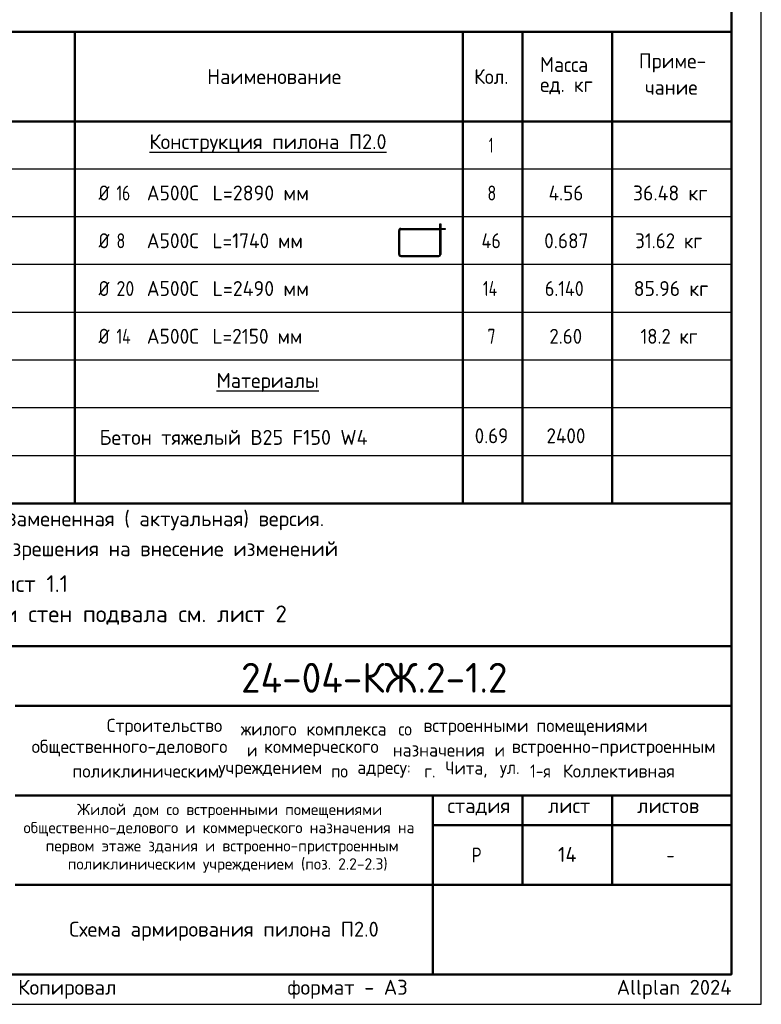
# Model space of a CAD drawing. Header units: millimetres. Extents: x 0 to 50400, y 0 to 35640.
# Tile 9 of 16: x 35493 to 50400, y 0 to 19791. Entities that reach past the tile are written whole.
import ezdxf

# ---------------------------------------------------------------- set-up
doc = ezdxf.new("R2010")
doc.units = ezdxf.units.MM
doc.layers.add('Standard', color=7, linetype='Continuous', lineweight=25)
doc.layers.add('Надписи', color=7, linetype='Continuous', lineweight=25)
doc.styles.add('ISOCPEUR', font='txt')

msp = doc.modelspace()

# ---------------------------------------------------------------- linework, layer by layer
at = {"layer": 'Standard', "color": 7, "linetype": 'Continuous', "lineweight": 50, "transparency": 33554687}
for p, q in [((49800, 19547), (27600, 19547)), ((36600, 19547), (36600, 17747)), ((44400, 19547), (44400, 17747)), ((45600, 19547), (45600, 17747)), ((47400, 19547), (47400, 17747)), ((49800, 19547), (49800, 17747)), ((49800, 17747), (27600, 17747)), ((36600, 17747), (36600, 10067)), ((44400, 17747), (44400, 10067)), ((45600, 17747), (45600, 10067)), ((47400, 17747), (47400, 10067)), ((49800, 10067), (27600, 10067)), ((27600, 7200), (49800, 7200)), ((35400, 6000), (49800, 6000)), ((35400, 4200), (49800, 4200)), ((43800, 2400), (43800, 4200)), ((45600, 2400), (45600, 4200)), ((47400, 2400), (47400, 4200)), ((43800, 3600), (49800, 3600)), ((35400, 2400), (49800, 2400)), ((43800, 600), (43800, 2400)), ((43800, 600), (43800, 2400))]:
    msp.add_line(p, q, dxfattribs=at)
at = {"layer": 'Standard', "color": 7, "linetype": 'Continuous', "lineweight": -3, "transparency": 33554687}
for p, q in [((49800, 16787), (27600, 16787)), ((49800, 15827), (27600, 15827)), ((43112, 15072), (43112, 15555)), ((43133, 15072), (43133, 15555)), ((43151, 15595), (43935, 15595)), ((43151, 15573), (43935, 15573)), ((43151, 15054), (43917, 15054)), ((49800, 14867), (27600, 14867)), ((43151, 15032), (43917, 15032)), ((49800, 13907), (27600, 13907)), ((49800, 12947), (27600, 12947)), ((49800, 11987), (27600, 11987)), ((49800, 11027), (27600, 11027))]:
    msp.add_line(p, q, dxfattribs=at)
at = {"layer": 'Standard', "color": 7, "linetype": 'Continuous', "lineweight": 25, "transparency": 33554687}
for p, q in [((49800, 600), (49800, 7200)), ((27600, 600), (49800, 600)), ((27600, 600), (49800, 600)), ((27600, 600), (49800, 600))]:
    msp.add_line(p, q, dxfattribs=at)
msp.add_lwpolyline([(0, 0), (50400, 0), (50400, 35640), (0, 35640), (0, 0)], close=True, dxfattribs=at)
at = {"layer": 'Standard', "color": 7, "linetype": 'Continuous', "lineweight": 50, "transparency": 33554687}
msp.add_lwpolyline([(2400, 35040), (49800, 35040), (49800, 600), (2400, 600), (2400, 35040)], close=True, dxfattribs=at)
at = {"layer": 'Standard', "color": 7, "linetype": 'Continuous', "lineweight": -3, "transparency": 33554687}
for points in [[(43935, 15072), (43935, 15685), (43957, 15685), (43957, 15072)], [(43957, 15595), (44047, 15595), (44047, 15573), (43957, 15573)]]:
    msp.add_lwpolyline(points, dxfattribs=at)
for centre, radius, start, end in [((43151, 15555), 39.6, 90, 180), ((43151, 15555), 18, 90, 180), ((43151, 15072), 39.6, 180, 270), ((43151, 15072), 18, 180, 270), ((43917, 15072), 18, 270, 0), ((43917, 15072), 39.6, 270, 0)]:
    msp.add_arc(centre, radius, start, end, dxfattribs=at)

# ---------------------------------------------------------------- texts
at = {"layer": 'Standard', "color": 7, "linetype": 'Continuous', "lineweight": 25, "transparency": 33554687, "style": 'ISOCPEUR'}
for s, insert, char_height, width, attachment_point in [('\\W0.95;Масса', (45953, 18740), 300, 1252.12, 7), ('\\W0.96;Приме-', (47940, 18732), 300, 1462.49, 7), ('\\W0.93;Кол.', (44629, 18497), 300, 888.24, 7), ('\\W0.98;Наименование', (39261, 18497), 300, 2784.79, 7), ('\\W0.95;ед. кг', (45953, 18290), 300, 1251.49, 7), ('\\W0.95;чание', (48060, 18282), 300, 1221.23, 7), ('\\W0.99;{\\LКонструкция пилона П2.0}', (38100, 17108), 300, 4945.28, 7), ('\\W0.56;1', (44925, 17117), 300, 233.33, 7), ('\\W0.83;Ø', (37080, 16157), 300, 425.01, 7), ('\\W0.75;16', (37439, 16157), 300, 472.28, 7), ('\\W0.95;А500С', (38048, 16157), 300, 1251.49, 7), ('\\W0.97;L=2890 мм', (39369, 16157), 300, 2064.19, 7), ('\\W0.78;8', (44895, 16157), 300, 326.39, 7), ('\\W0.93;4.56', (46125, 16157), 300, 888.24, 7), ('\\W0.96;36.48 кг', (47820, 16157), 300, 1703.35, 7), ('\\W0.83;Ø', (37080, 15197), 300, 425.01, 7), ('\\W0.78;8', (37439, 15197), 300, 326.4, 7), ('\\W0.95;А500С', (38048, 15197), 300, 1251.49, 7), ('\\W0.94;L=1740 мм', (39369, 15197), 300, 2030.02, 7), ('\\W0.88;46', (44775, 15197), 300, 581.99, 7), ('\\W0.94;0.687', (46035, 15197), 300, 1070.02, 7), ('\\W0.92;31.62 кг', (47865, 15197), 300, 1607.7, 7), ('\\W0.83;Ø', (37080, 14237), 300, 425.01, 7), ('\\W0.87;20', (37439, 14237), 300, 550.82, 7), ('\\W0.95;А500С', (38048, 14237), 300, 1251.49, 7), ('\\W0.97;L=2490 мм', (39369, 14237), 300, 2094.33, 7), ('\\W0.76;14', (44805, 14237), 300, 504.57, 7), ('\\W0.88;6.140', (46050, 14237), 300, 1031.71, 7), ('\\W0.96;85.96 кг', (47835, 14237), 300, 1673.19, 7), ('\\W0.83;Ø', (37080, 13277), 300, 425.01, 7), ('\\W0.76;14', (37439, 13277), 300, 504.56, 7), ('\\W0.95;А500С', (38048, 13277), 300, 1251.49, 7), ('\\W0.94;L=2150 мм', (39369, 13277), 300, 1999.82, 7), ('\\W0.78;7', (44895, 13277), 300, 326.39, 7), ('\\W0.92;2.60', (46140, 13277), 300, 857.72, 7), ('\\W0.91;18.2 кг', (47970, 13277), 300, 1396.15, 7), ('\\W0.97;{\\LМатериалы}', (39450, 12308), 300, 2244.64, 7), ('\\W0.98;Бетон тяжелый В25 F150 W4', (37097, 11245), 300, 5634.11, 7), ('\\W0.92;0.69', (44640, 11277), 300, 857.74, 7), ('\\W0.93;2400', (46082, 11277), 300, 1009.61, 7), ('\\W0.98;Строительство ', (37245, 5402), 264, 2820.83, 7), ('\\W0.96;жилого ', (39937, 5402), 264, 1446.12, 7), ('\\W0.97;комплекса ', (41257, 5402), 264, 1975.29, 7), ('\\W0.90;со ', (43105, 5402), 264, 620.97, 7), ('\\W0.98;встроенными ', (43607, 5402), 264, 2398.16, 7), ('\\W0.98;помещениями', (45877, 5402), 264, 2292.21, 7), ('\\W0.99;общественного-делового ', (35733, 4980), 264, 4457.19, 7), ('\\W0.87;и ', (40063, 4980), 264, 457.48, 7), ('\\W0.98;коммерческого ', (40406, 4980), 264, 2714.91, 7), ('\\W0.97;назначения ', (42993, 4980), 264, 2173.24, 7), ('\\W0.87;и ', (45039, 4980), 264, 457.46, 7), ('\\W0.99;встроенно-пристроенным', (45382, 4980), 264, 4298.92, 7), ('\\W0.98;поликлиническим ', (36552, 4557), 264, 3058.06, 7), ('\\W0.98;учреждением ', (39482, 4557), 264, 2397.9, 7), ('\\W0.91;по ', (41752, 4557), 264, 647.69, 7), ('\\W0.96;адресу: ', (42280, 4557), 264, 1472.67, 7), ('\\W0.89;г. ', (43627, 4557), 264, 539.49, 7), ('\\W0.95;Чита, ', (44049, 4557), 264, 1221.07, 7), ('\\W0.92;ул. ', (45145, 4557), 264, 728.23, 7), ('\\W0.86;1-я ', (45752, 4557), 264, 773.52, 7), ('\\W0.98;Коллективная', (46412, 4557), 264, 2450.61, 7), ('\\W0.99;стадия    лист     листов', (44091, 3795), 300, 5247.11, 7), ('\\W0.80;Р', (44580, 2850), 300, 359.84, 7), ('\\W0.78;-', (48495, 2850), 300, 326.39, 7), ('\\A1;{\\fISOCPEUR|i0|b0;\\H300.000000;\\W1.000000;\\C7;Схема армирования пилона П2.0}\\P', (39600, 1660), 300, 6238.54, 2)]:
    msp.add_mtext(s, dxfattribs=dict(at, insert=insert, char_height=char_height, width=width, attachment_point=attachment_point))
at = {"layer": 'Standard', "color": 7, "linetype": 'Continuous', "lineweight": 18, "transparency": 33554687, "insert": (27974, 9910), "char_height": 300, "width": 13865.25, "attachment_point": 1, "line_spacing_factor": 1.204819}
msp.add_mtext('\\A1;{\\fISOCPEUR|i0|b0;\\H300.000000;\\W1.000000;\\C7;В выделенной области представлена замененная ( актуальная) версия.}\\P{\\fISOCPEUR|i0|b0;\\H300.000000;\\W1.000000;\\C7;Содержание изменения см. в листе разрешения на внесение изменений}\\P', dxfattribs=at)
at = {"layer": 'Standard', "color": 7, "linetype": 'Continuous', "lineweight": 13, "transparency": 33554687, "insert": (28080, 8624), "char_height": 336, "width": 12857.88, "attachment_point": 1, "line_spacing_factor": 1.084337}
msp.add_mtext('\\A1;{\\fISOCPEUR|i0|b0;\\H335.999994;\\W1.000000;\\C7;1. Ведомость расхода стали см. лист 1.1}\\P{\\fISOCPEUR|i0|b0;\\H335.999994;\\W1.000000;\\C7;2. Опалубочный план конструкции стен подвала см. лист 2}\\P', dxfattribs=at)
at = {"layer": 'Standard', "color": 7, "linetype": 'Continuous', "lineweight": 50, "transparency": 33554687, "insert": (39942, 6262), "char_height": 600, "width": 5924.13, "attachment_point": 7, "style": 'ISOCPEUR'}
msp.add_mtext('\\W0.96;24-04-КЖ.2-1.2', dxfattribs=at)
at = {"layer": 'Standard', "color": 7, "linetype": 'Continuous', "lineweight": 18, "transparency": 33554687, "char_height": 228, "attachment_point": 7, "style": 'ISOCPEUR'}
for s, insert, width in [('\\W0.99;Жилой дом со встроенными помещениями', (36647, 3741), 6015.25), ('\\W0.99;общественно-делового и коммерческого назначения на', (35570, 3376), 8168.16), ('\\W0.99;первом этаже здания и встроенно-пристроенным', (36015, 3011), 7279.77), ('\\W0.99;поликлиническим учреждением (поз. 2.2-2.3)', (36459, 2646), 6390.3)]:
    msp.add_mtext(s, dxfattribs=dict(at, insert=insert, width=width))
at = {"layer": 'Standard', "color": 8, "linetype": 'Continuous', "lineweight": 13, "transparency": 33554687, "insert": (49800, 297), "char_height": 300, "width": 14099.36, "attachment_point": 6, "style": 'ISOCPEUR'}
msp.add_mtext('\\A1;{\\fISOCPEUR|i0|b0;\\H300.000000;\\W1.000000;\\C8;Копировал                  формат - А3                      Allplan 2024}\\P', dxfattribs=at)
at = {"layer": 'Надписи', "color": 7, "linetype": 'Continuous', "lineweight": 13, "transparency": 33554687, "insert": (46500, 3012), "char_height": 300, "width": 504.71, "attachment_point": 5, "style": 'ISOCPEUR'}
msp.add_mtext('\\A1;{\\fISOCPEUR|i0|b0;\\H300.000000;\\W1.000000;\\C7;14}\\P', dxfattribs=at)

doc.saveas('drawing.dxf')
